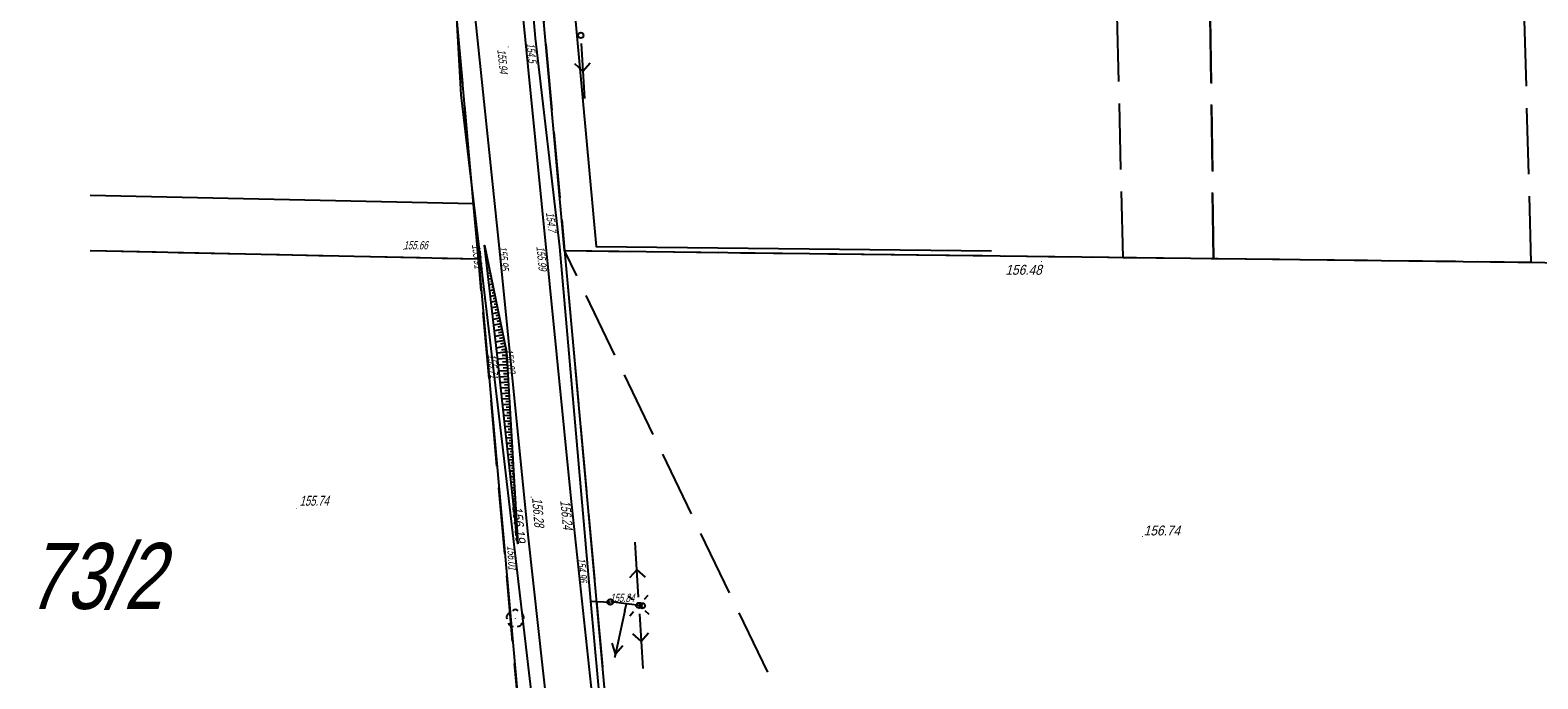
# Model space of a CAD drawing. Header units: metres. Extents: x 6582395 to 6583921, y 5752654 to 5753685.
# Tile 28 of 42: x 6582995 to 6583133, y 5753510 to 5753569. Entities that reach past the tile are written whole.
import ezdxf

# ---------------------------------------------------------------- set-up
doc = ezdxf.new("R2010")
doc.units = ezdxf.units.M
doc.header["$LTSCALE"] = 2
for name, pattern in [('1.0_0.5', [38.1, 25.4, -12.7]), ('1.5_0.5', [50.8, 38.1, -12.7]), ('GESTRICHELT', [4, 3, -1]), ('mz1.25_0.5', [44.45, 31.75, -12.7]), ('sm05_500', [25.4, 12.7, -12.7])]:
    doc.linetypes.add(name, pattern=pattern)
for name, color, linetype in [('000 Inne (niezydentyfikowane)', 7, 'Continuous'), ('211-Nr działki', 7, 'Continuous'), ('217-Granica konturu klasyfikcyjnego', 7, 'Continuous'), ('218-Granica użytku', 7, 'Continuous'), ('219-Linia granicy', 7, 'Continuous'), ('403-Punkt określonej wysokości', 7, 'Continuous'), ('403-Punkt określonej wysokości - rzędna', 7, 'Continuous'), ('403-Punkt określonej wysokości-Atr2', 7, 'Continuous'), ('420-Krawędź jezdni', 7, 'Continuous'), ('510-Podpora jednosłupowa symb.-SEPOW', 7, 'Continuous'), ('515-Latarnia-SEPOW', 7, 'Continuous'), ('516-Kierunek linii eN-SEPOW', 7, 'Continuous'), ('801-Punkt określonej wysokości', 7, 'Continuous'), ('drzewo liściaste (punkt)', 7, 'Continuous'), ('jezdnia (powierzchnia)', 7, 'Continuous'), ('ogrodzenie trwałe (linia)', 7, 'Continuous'), ('przewód elektroenergetyczny (linia)', 7, 'Continuous'), ('przewód elektroenergetyczny niskiego napięcia (linia) - symbol', 7, 'Continuous'), ('przewód telekomunikacyjny (linia)', 7, 'Continuous'), ('punkt o określonej wysokości (sieć elektroenergetyczna)', 7, 'Continuous'), ('punkt o określonej wysokości (sieć elektroenergetyczna)-Atr2', 7, 'Continuous'), ('punkt wysokościowy sztuczny', 7, 'Continuous'), ('punkt wysokościowy sztuczny-Atr2', 7, 'Continuous'), ('skarpa nieumocniona (powierzchnia)', 7, 'Continuous'), ('słup (punkt)', 7, 'Continuous'), ('słup łączony (linia)', 7, 'Continuous'), ('słup łączony (linia) - symbol', 7, 'Continuous')]:
    doc.layers.add(name, color=color, linetype=linetype)
doc.styles.add('STIL4', font='txt')
doc.linetypes.add('902-500', pattern='A,95.25,0,[2,014 Plan fotowoltaika Florentynow Mariampol zal 1.shx,S=0.058796,R=0,X=0,Y=0],95.25', length=190.5)

# ---------------------------------------------------------------- blocks, each defined once
blk = doc.blocks.new('801')
at = {"linetype": 'Continuous'}
blk.add_hatch(color=7, dxfattribs=at).paths.add_polyline_path([(0.045, 0, -1), (-0.045, 0, -1)], flags=16)
blk = doc.blocks.new('PW02')
at = {"linetype": 'Continuous'}
blk.add_hatch(color=256, dxfattribs=at).paths.add_polyline_path([(0.045, 0, -1), (-0.045, 0, -1)], flags=16)
blk = doc.blocks.new('OP021')
at = {"linetype": 'Continuous'}
blk.add_hatch(color=256, dxfattribs=at).paths.add_polyline_path([(0.05, 0, -1), (-0.05, 0, -1)], flags=16)
for centre, start, end in [((-0.38, 0.124), 121.308, 202.548), ((0, 0.4), 49.272, 130.728), ((0.38, 0.124), 337.452, 58.692), ((-0.235, -0.324), 193.221, 274.871), ((0.235, -0.324), 265.129, 346.779)]:
    blk.add_arc(centre, 0.4, start, end, dxfattribs=at)
blk = doc.blocks.new('PW01')
at = {"linetype": 'Continuous'}
blk.add_hatch(color=256, dxfattribs=at).paths.add_polyline_path([(0.045, 0, -1), (-0.045, 0, -1)], flags=16)
blk = doc.blocks.new('510')
at = {"color": 7, "linetype": 'Continuous'}
blk.add_circle((0, 0), 0.25, dxfattribs=at)
blk = doc.blocks.new('516')
at = {"color": 7, "linetype": 'Continuous'}
for p, q in [((0.75, 0), (5.75, 0)), ((3.25, 0), (2.543, 0.707)), ((3.25, 0), (2.543, -0.707))]:
    blk.add_line(p, q, dxfattribs=at)
blk = doc.blocks.new('SM04')
at = {"linetype": 'Continuous'}
blk.add_circle((0, 0), 0.25, dxfattribs=at)
blk = doc.blocks.new('515')
at = {"color": 7, "linetype": 'Continuous'}
for p, q in [((-1.25, 0), (-0.75, 0)), ((0, 0.75), (0, 1.25)), ((0.75, 0), (1.25, 0)), ((0, -1.25), (0, -0.75))]:
    blk.add_line(p, q, dxfattribs=at)
blk = doc.blocks.new('SM05')
at = {"linetype": 'Continuous'}
blk.add_circle((0, 0), 0.25, dxfattribs=at)
blk = doc.blocks.new('PE04')
at = {"linetype": 'Continuous'}
for p, q in [((0.65, 0), (0, 0)), ((0.65, 0), (1.65, 0)), ((1.65, 0), (2.65, 0)), ((2.65, 0), (3.65, 0)), ((3.65, 0), (4.65, 0)), ((4.65, 0), (3.784, 0.5)), ((4.65, 0), (3.784, -0.5)), ((4.65, 0), (5, 0))]:
    blk.add_line(p, q, dxfattribs=at)

msp = doc.modelspace()

# ---------------------------------------------------------------- linework, layer by layer
at = {"layer": '000 Inne (niezydentyfikowane)', "color": 7, "linetype": 'Continuous'}
for p, q in [((6583036.9, 5753548.53), (6583036.86, 5753548.52)), ((6583036.95, 5753548.27), (6583036.92, 5753548.27)), ((6583037.01, 5753548.02), (6583036.92, 5753548)), ((6583037.11, 5753547.51), (6583036.98, 5753547.48)), ((6583037.06, 5753547.76), (6583037, 5753547.75)), ((6583037.22, 5753547), (6583037.04, 5753546.96)), ((6583037.17, 5753547.25), (6583037.09, 5753547.24)), ((6583037.32, 5753546.48), (6583037.1, 5753546.44)), ((6583037.43, 5753545.97), (6583037.16, 5753545.92)), ((6583037.27, 5753546.74), (6583037.17, 5753546.72)), ((6583037.38, 5753546.23), (6583037.25, 5753546.2)), ((6583037.53, 5753545.46), (6583037.22, 5753545.4)), ((6583037.64, 5753544.95), (6583037.28, 5753544.87)), ((6583037.48, 5753545.72), (6583037.33, 5753545.69)), ((6583037.59, 5753545.21), (6583037.42, 5753545.17)), ((6583037.69, 5753544.69), (6583037.5, 5753544.65)), ((6583037.75, 5753544.44), (6583037.34, 5753544.35)), ((6583037.85, 5753543.93), (6583037.4, 5753543.83)), ((6583037.96, 5753543.41), (6583037.46, 5753543.31)), ((6583037.8, 5753544.18), (6583037.58, 5753544.14)), ((6583037.9, 5753543.67), (6583037.67, 5753543.62)), ((6583038.06, 5753542.9), (6583037.52, 5753542.79)), ((6583038.17, 5753542.39), (6583037.58, 5753542.27)), ((6583038.27, 5753541.88), (6583037.64, 5753541.75)), ((6583038.01, 5753543.16), (6583037.75, 5753543.1)), ((6583038.12, 5753542.65), (6583037.83, 5753542.59)), ((6583038.22, 5753542.14), (6583037.91, 5753542.07)), ((6583038.38, 5753541.37), (6583037.7, 5753541.23)), ((6583038.48, 5753540.86), (6583037.76, 5753540.71)), ((6583038.33, 5753541.62), (6583038, 5753541.56)), ((6583038.43, 5753541.11), (6583038.08, 5753541.04)), ((6583038.54, 5753540.61), (6583038.16, 5753540.53)), ((6583038.59, 5753540.36), (6583037.81, 5753540.2)), ((6583038.69, 5753539.84), (6583037.87, 5753539.67)), ((6583038.8, 5753539.29), (6583037.93, 5753539.21)), ((6583038.64, 5753540.11), (6583038.24, 5753540.02)), ((6583038.75, 5753539.57), (6583038.33, 5753539.48)), ((6583038.84, 5753538.71), (6583037.99, 5753538.66)), ((6583038.87, 5753538.15), (6583038.05, 5753538.1)), ((6583038.82, 5753539), (6583038.39, 5753538.98)), ((6583038.85, 5753538.43), (6583038.44, 5753538.4)), ((6583038.89, 5753537.87), (6583038.48, 5753537.85)), ((6583038.9, 5753537.6), (6583038.11, 5753537.56)), ((6583038.93, 5753537.08), (6583038.17, 5753537.03)), ((6583038.96, 5753536.57), (6583038.22, 5753536.52)), ((6583038.92, 5753537.34), (6583038.53, 5753537.32)), ((6583038.95, 5753536.82), (6583038.57, 5753536.8)), ((6583038.99, 5753536.06), (6583038.28, 5753536.02)), ((6583039.02, 5753535.56), (6583038.33, 5753535.52)), ((6583039.05, 5753535.05), (6583038.39, 5753535.01)), ((6583038.98, 5753536.32), (6583038.61, 5753536.29)), ((6583039.01, 5753535.81), (6583038.65, 5753535.79)), ((6583039.04, 5753535.31), (6583038.7, 5753535.29)), ((6583039.08, 5753534.55), (6583038.44, 5753534.51)), ((6583039.11, 5753534.04), (6583038.5, 5753534.01)), ((6583039.06, 5753534.8), (6583038.74, 5753534.78)), ((6583039.09, 5753534.3), (6583038.78, 5753534.28)), ((6583039.12, 5753533.79), (6583038.82, 5753533.77)), ((6583039.14, 5753533.54), (6583038.55, 5753533.5)), ((6583039.17, 5753533.03), (6583038.61, 5753533)), ((6583039.2, 5753532.53), (6583038.66, 5753532.5)), ((6583039.15, 5753533.29), (6583038.87, 5753533.27)), ((6583039.18, 5753532.78), (6583038.91, 5753532.77)), ((6583039.21, 5753532.28), (6583038.95, 5753532.26)), ((6583039.23, 5753532.02), (6583038.72, 5753531.99)), ((6583039.26, 5753531.52), (6583038.77, 5753531.49)), ((6583039.29, 5753531.01), (6583038.83, 5753530.99)), ((6583039.24, 5753531.77), (6583038.99, 5753531.76)), ((6583039.27, 5753531.27), (6583039.03, 5753531.25)), ((6583039.32, 5753530.51), (6583038.88, 5753530.48)), ((6583039.35, 5753530), (6583038.94, 5753529.98)), ((6583039.37, 5753529.5), (6583038.99, 5753529.48)), ((6583039.3, 5753530.76), (6583039.08, 5753530.75)), ((6583039.33, 5753530.26), (6583039.12, 5753530.24)), ((6583039.36, 5753529.75), (6583039.16, 5753529.74)), ((6583039.4, 5753528.99), (6583039.05, 5753528.97)), ((6583039.43, 5753528.49), (6583039.1, 5753528.47)), ((6583039.39, 5753529.25), (6583039.2, 5753529.24)), ((6583039.42, 5753528.74), (6583039.25, 5753528.73)), ((6583039.45, 5753528.24), (6583039.29, 5753528.23)), ((6583039.46, 5753527.98), (6583039.16, 5753527.97)), ((6583039.49, 5753527.48), (6583039.21, 5753527.46)), ((6583039.52, 5753526.97), (6583039.27, 5753526.96)), ((6583039.48, 5753527.73), (6583039.33, 5753527.72)), ((6583039.51, 5753527.23), (6583039.37, 5753527.22)), ((6583039.55, 5753526.47), (6583039.32, 5753526.46)), ((6583039.58, 5753525.97), (6583039.38, 5753525.95)), ((6583039.54, 5753526.72), (6583039.41, 5753526.72)), ((6583039.61, 5753525.46), (6583039.43, 5753525.45)), ((6583039.57, 5753526.22), (6583039.46, 5753526.21)), ((6583039.6, 5753525.71), (6583039.5, 5753525.71)), ((6583039.64, 5753524.96), (6583039.49, 5753524.95)), ((6583039.63, 5753525.21), (6583039.54, 5753525.2)), ((6583039.67, 5753524.45), (6583039.54, 5753524.44)), ((6583039.65, 5753524.7), (6583039.58, 5753524.7)), ((6583039.68, 5753524.2), (6583039.63, 5753524.19)), ((6583039.7, 5753523.95), (6583039.6, 5753523.94)), ((6583039.73, 5753523.44), (6583039.65, 5753523.44)), ((6583039.71, 5753523.69), (6583039.67, 5753523.69)), ((6583039.74, 5753523.19), (6583039.71, 5753523.19)), ((6583039.76, 5753522.94), (6583039.71, 5753522.93)), ((6583039.77, 5753522.68), (6583039.75, 5753522.68)), ((6583039.79, 5753522.43), (6583039.76, 5753522.43))]:
    msp.add_line(p, q, dxfattribs=at)
at = {"layer": '217-Granica konturu klasyfikcyjnego', "color": 3, "linetype": 'GESTRICHELT'}
for p, q in [((6583094.85, 5753547.91), (6583093.56, 5753601.71)), ((6583102.35, 5753601.71), (6583103.07, 5753547.81)), ((6583131.95, 5753547.47), (6583130.6, 5753596.47)), ((6583036.25, 5753547.78), (6583032.07, 5753594.46)), ((6583040.94, 5753583.21), (6583044.08, 5753548.53)), ((6583000.95, 5753548.53), (6583036.25, 5753547.78)), ((6583040.07, 5753505.04), (6583036.25, 5753547.78)), ((6583044.08, 5753548.53), (6583094.85, 5753547.91)), ((6583044.08, 5753548.53), (6583053.92, 5753440.03)), ((6583100.78, 5753430.94), (6583044.08, 5753548.53)), ((6583094.85, 5753547.91), (6583103.07, 5753547.81)), ((6583103.07, 5753547.81), (6583131.95, 5753547.47))]:
    msp.add_line(p, q, dxfattribs=at)
at = {"layer": '218-Granica użytku', "color": 3, "linetype": 'GESTRICHELT'}
for p, q in [((6583094.85, 5753547.91), (6583093.56, 5753601.71)), ((6583103.07, 5753547.81), (6583102.35, 5753601.71)), ((6583131.95, 5753547.47), (6583130.6, 5753596.47)), ((6583036.25, 5753547.78), (6583032.07, 5753594.46)), ((6583040.94, 5753583.21), (6583044.08, 5753548.53)), ((6583000.95, 5753548.53), (6583036.25, 5753547.78)), ((6583040.07, 5753505.04), (6583036.25, 5753547.78)), ((6583044.08, 5753548.53), (6583094.85, 5753547.91)), ((6583044.08, 5753548.53), (6583053.92, 5753440.03)), ((6583100.78, 5753430.94), (6583044.08, 5753548.53)), ((6583094.85, 5753547.91), (6583103.07, 5753547.81)), ((6583103.07, 5753547.81), (6583131.95, 5753547.47))]:
    msp.add_line(p, q, dxfattribs=at)
at = {"layer": '219-Linia granicy', "color": 7, "linetype": 'Continuous'}
for p, q in [((6583044.08, 5753548.53), (6583038.23, 5753613.12)), ((6583035.8, 5753552.79), (6583033.11, 5753582.84)), ((6583035.8, 5753552.79), (6583000.95, 5753553.52)), ((6583035.8, 5753552.79), (6583036.25, 5753547.78)), ((6583000.95, 5753548.53), (6583036.25, 5753547.78)), ((6583036.25, 5753547.78), (6583042.61, 5753476.65)), ((6583044.08, 5753548.53), (6583053.43, 5753445.41)), ((6583044.08, 5753548.53), (6583574.75, 5753542.04))]:
    msp.add_line(p, q, dxfattribs=at)
at = {"layer": '420-Krawędź jezdni', "color": 7, "linetype": '1.0_0.5'}
for p, q in [((6583038.15, 5753548.74), (6583033.6, 5753592.45)), ((6583040.81, 5753522.43), (6583038.15, 5753548.74))]:
    msp.add_line(p, q, dxfattribs=at)
at = {"layer": 'jezdnia (powierzchnia)', "color": 7, "linetype": '1.5_0.5'}
for points in [[(6583032.49, 5753654.73), (6583037.27, 5753599.96), (6583044.65, 5753525.99), (6583046.76, 5753506.39), (6583049.16, 5753478.12), (6583051.99, 5753434.68), (6583056.63, 5753392.07), (6583057.38, 5753371.72), (6583062.35, 5753321.29), (6583065.34, 5753287.34), (6583067.32, 5753261.34), (6583067.97, 5753252.5), (6583069.29, 5753239.28), (6583071.18, 5753216.58), (6583073.42, 5753193.74), (6583075.2, 5753171.76)], [(6583047.43, 5753448.44), (6583045.08, 5753477.62), (6583042.61, 5753506.07), (6583040.81, 5753522.43)]]:
    msp.add_lwpolyline(points, dxfattribs=at)
at = {"layer": 'ogrodzenie trwałe (linia)', "color": 7, "linetype": '902-500'}
msp.add_lwpolyline([(6583041.56, 5753607.7), (6583046.94, 5753548.9), (6583082.88, 5753548.5)], dxfattribs=at)
at = {"layer": 'przewód elektroenergetyczny (linia)', "color": 1, "linetype": 'Continuous'}
for points in [[(6583056.6, 5753464.03), (6583051.05, 5753464.22), (6583049.46, 5753483.95), (6583046.45, 5753516.66), (6583043.64, 5753548.87), (6583041.43, 5753567.84), (6583039.09, 5753594.87), (6583038.31, 5753606.3), (6583038.1, 5753613.56), (6583037.04, 5753616.93), (6583034.67, 5753643.08)], [(6583051.05, 5753464.22), (6583049.46, 5753483.95), (6583046.45, 5753516.66), (6583048.21, 5753516.59)]]:
    msp.add_lwpolyline(points, dxfattribs=at)
at = {"layer": 'przewód telekomunikacyjny (linia)', "color": 30, "linetype": 'Continuous'}
msp.add_lwpolyline([(6583085.54, 5753014.19), (6583083.15, 5753044.14), (6583082.44, 5753062.15), (6583073.77, 5753139.61), (6583069.85, 5753182.43), (6583062.16, 5753276.97), (6583059.57, 5753300.57), (6583056.64, 5753317.05), (6583051.57, 5753365), (6583048.1, 5753441.14), (6583045.26, 5753477.44), (6583043.09, 5753490.95), (6583038.47, 5753530.67), (6583034.68, 5753562.68), (6583032.56, 5753600.02), (6583027.78, 5753654.79), (6583026.99, 5753662.13)], dxfattribs=at)
at = {"layer": 'skarpa nieumocniona (powierzchnia)', "color": 7, "linetype": 'mz1.25_0.5'}
msp.add_lwpolyline([(6583039.82, 5753521.88), (6583037.94, 5753539.1), (6583036.8, 5753549.02), (6583038.8, 5753539.33)], close=True, dxfattribs=at)
at = {"layer": 'słup łączony (linia)', "color": 7, "linetype": 'sm05_500'}
msp.add_line((6583051.13, 5753516.25), (6583048.27, 5753516.6), dxfattribs=at)

# ---------------------------------------------------------------- block references
at = {"layer": '403-Punkt określonej wysokości', "xscale": 0.9999999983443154, "yscale": 0.9999999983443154}
for p in [(6583041.04, 5753526.12), (6583044.65, 5753525.99), (6583019.72, 5753525.1)]:
    msp.add_blockref('801', p, dxfattribs=at)
at = {"layer": '510-Podpora jednosłupowa symb.-SEPOW'}
for p in [(6583045.55, 5753568.08), (6583050.85, 5753516.28)]:
    msp.add_blockref('510', p, dxfattribs=at)
at = {"layer": '515-Latarnia-SEPOW', "xscale": 1.00000000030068, "yscale": 1.00000000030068, "rotation": 48.20599998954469}
msp.add_blockref('515', (6583050.85, 5753516.28), dxfattribs=at)
at = {"layer": '516-Kierunek linii eN-SEPOW'}
for p, xscale, yscale, rotation in [((6583045.55, 5753568.08), 1.00000000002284, 1.000000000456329, 273.4230000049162), ((6583050.85, 5753516.28), 1.000000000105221, 0.9999999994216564, 93.42400000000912), ((6583050.85, 5753516.28), 1.000000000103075, 0.9999999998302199, 273.4190000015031)]:
    msp.add_blockref('516', p, dxfattribs=dict(at, xscale=xscale, yscale=yscale, rotation=rotation))
at = {"layer": '801-Punkt określonej wysokości', "xscale": 0.9999999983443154, "yscale": 0.9999999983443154}
for p in [(6583087.42, 5753547.53), (6583040.81, 5753522.43), (6583096.62, 5753522.54)]:
    msp.add_blockref('801', p, dxfattribs=at)
at = {"layer": 'drzewo liściaste (punkt)', "xscale": 1.000000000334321, "yscale": 1.000000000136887}
msp.add_blockref('OP021', (6583039.59, 5753515.1), dxfattribs=at)
at = {"layer": 'przewód elektroenergetyczny niskiego napięcia (linia) - symbol', "xscale": 0.9999999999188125, "yscale": 1.000000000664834, "rotation": 257.580000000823}
msp.add_blockref('PE04', (6583049.7, 5753516.43), dxfattribs=at)
at = {"layer": 'punkt o określonej wysokości (sieć elektroenergetyczna)', "xscale": 0.9999999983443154, "yscale": 0.9999999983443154}
for p in [(6583041.43, 5753567.84), (6583043.64, 5753548.87), (6583046.45, 5753516.66), (6583048.21, 5753516.59)]:
    msp.add_blockref('PW01', p, dxfattribs=at)
at = {"layer": 'punkt wysokościowy sztuczny', "xscale": 0.9999999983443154, "yscale": 0.9999999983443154}
for p in [(6583038.95, 5753567.03), (6583029.43, 5753548.64), (6583036.8, 5753549.02), (6583038.15, 5753548.74), (6583042.45, 5753548.89), (6583037.94, 5753539.1), (6583038.8, 5753539.33), (6583039.82, 5753521.88)]:
    msp.add_blockref('PW02', p, dxfattribs=at)
at = {"layer": 'słup (punkt)'}
msp.add_blockref('SM04', (6583048.21, 5753516.59), dxfattribs=at)
at = {"layer": 'słup łączony (linia) - symbol'}
for p in [(6583048.27, 5753516.6), (6583051.13, 5753516.25)]:
    msp.add_blockref('SM05', p, dxfattribs=at)

# ---------------------------------------------------------------- texts
at = {"layer": '211-Nr działki', "color": 7, "style": 'STIL4', "oblique": 15, "width": 0.7875}
msp.add_text('73/2', height=6, dxfattribs=at).set_placement((6582995.18, 5753515.96))
at = {"layer": '403-Punkt określonej wysokości - rzędna', "color": 7, "style": 'STIL4', "oblique": 15, "width": 0.9}
for s, p in [('156.48', (6583084.15, 5753546.33)), ('156.74', (6583096.72, 5753522.64))]:
    msp.add_text(s, height=0.9, dxfattribs=at).set_placement(p)
msp.add_text('156.19', height=0.9, rotation=-84.223, dxfattribs=at).set_placement((6583039.31, 5753525.28))
at = {"layer": '403-Punkt określonej wysokości-Atr2', "color": 7, "style": 'STIL4', "oblique": 15, "width": 0.72}
msp.add_text('155.74', height=0.9, dxfattribs=at).set_placement((6583019.99, 5753525.34))
for s, rotation, p in [('156.28', -85.216, (6583041.12, 5753526.04)), ('156.24', -84.302, (6583043.68, 5753525.8))]:
    msp.add_text(s, height=0.9, rotation=rotation, dxfattribs=at).set_placement(p)
at = {"layer": 'punkt o określonej wysokości (sieć elektroenergetyczna)-Atr2', "color": 1, "style": 'STIL4', "oblique": 15, "width": 0.72}
for s, rotation, p in [('154.5', -83.355, (6583040.59, 5753567.36)), ('154.7', -83.355, (6583042.38, 5753551.98)), ('154.96', -85.015, (6583045.21, 5753520.58))]:
    msp.add_text(s, height=0.75, rotation=rotation, dxfattribs=at).set_placement(p)
msp.add_text('155.84', height=0.75, dxfattribs=at).set_placement((6583048.21, 5753516.59))
at = {"layer": 'punkt wysokościowy sztuczny-Atr2', "color": 7, "style": 'STIL4', "oblique": 15, "width": 0.72}
for s, rotation, p in [('155.94', -84.302, (6583037.96, 5753566.78)), ('155.91', -83.445, (6583035.65, 5753549.06)), ('155.95', -84.227, (6583038.06, 5753548.91)), ('155.99', -84.302, (6583041.51, 5753548.89)), ('156.03', -83.047, (6583038.61, 5753539.56)), ('155.71', -83.77, (6583037.08, 5753539.09)), ('156.01', -86.655, (6583038.86, 5753521.7))]:
    msp.add_text(s, height=0.75, rotation=rotation, dxfattribs=at).set_placement(p)
msp.add_text('155.66', height=0.75, dxfattribs=at).set_placement((6583029.43, 5753548.64))

doc.saveas('drawing.dxf')
